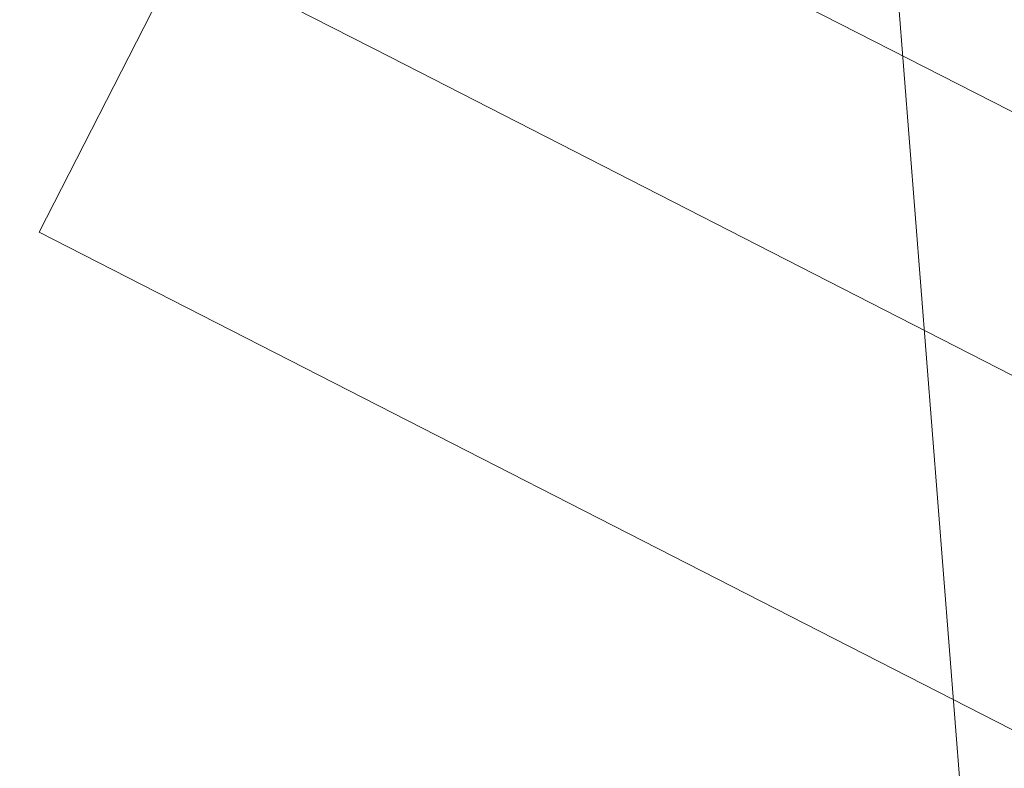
# Model space of a CAD drawing. Extents: x 5459245 to 5462690, y 5971016 to 5972523.
# Tile 96 of 198: x 5462452.105 to 5462452.663, y 5972211.11 to 5972211.534. Entities that reach past the tile are written whole.
import ezdxf

# ---------------------------------------------------------------- set-up
doc = ezdxf.new("R2010")
doc.units = 0
doc.layers.add('A_MAŁA ARCHITEKTURA', color=195, linetype='CONTINUOUS', lineweight=9)
doc.layers.add('ADT CCTV', color=102, linetype='CONTINUOUS')

# ---------------------------------------------------------------- blocks, each defined once
blk = doc.blocks.new('A$C43995eb0')
at = {"layer": 'A_MAŁA ARCHITEKTURA', "linetype": 'Continuous'}
for p, q in [((3380.14, 1209.52), (3380.14, 390.59)), ((3513.14, 390.59), (3513.14, 1209.52)), ((3513.14, 250.43), (3513.14, 390.59))]:
    blk.add_line(p, q, dxfattribs=at)
at = {"layer": 'A_MAŁA ARCHITEKTURA'}
for p, q in [((3692.12, 258.38), (3692.12, 908.38)), ((3092.12, 258.38), (3692.12, 258.38))]:
    blk.add_line(p, q, dxfattribs=at)
blk = doc.blocks.new('A770198')
at = {"layer": 'ADT CCTV', "color": 140, "lineweight": 9}
blk.add_line((0.17296, 22.25893), (26.10176, 22.24412), dxfattribs=at)
blk = doc.blocks.new('G$CFAE608CC')
at = {"layer": 'ADT CCTV', "rotation": 90}
blk.add_blockref('A770198', (38.08383, 0), dxfattribs=at)

msp = doc.modelspace()

# ---------------------------------------------------------------- block references
at = {"layer": 'A_MAŁA ARCHITEKTURA', "xscale": 0.001, "yscale": 0.001, "zscale": 0.001, "rotation": 242.9301705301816}
msp.add_blockref('A$C43995eb0', (5462453.5658, 5972214.81866), dxfattribs=at)
at = {"layer": 'ADT CCTV', "rotation": 184.5356804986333}
msp.add_blockref('G$CFAE608CC', (5462467.50941, 5972223.83045), dxfattribs=at)

doc.saveas('drawing.dxf')
